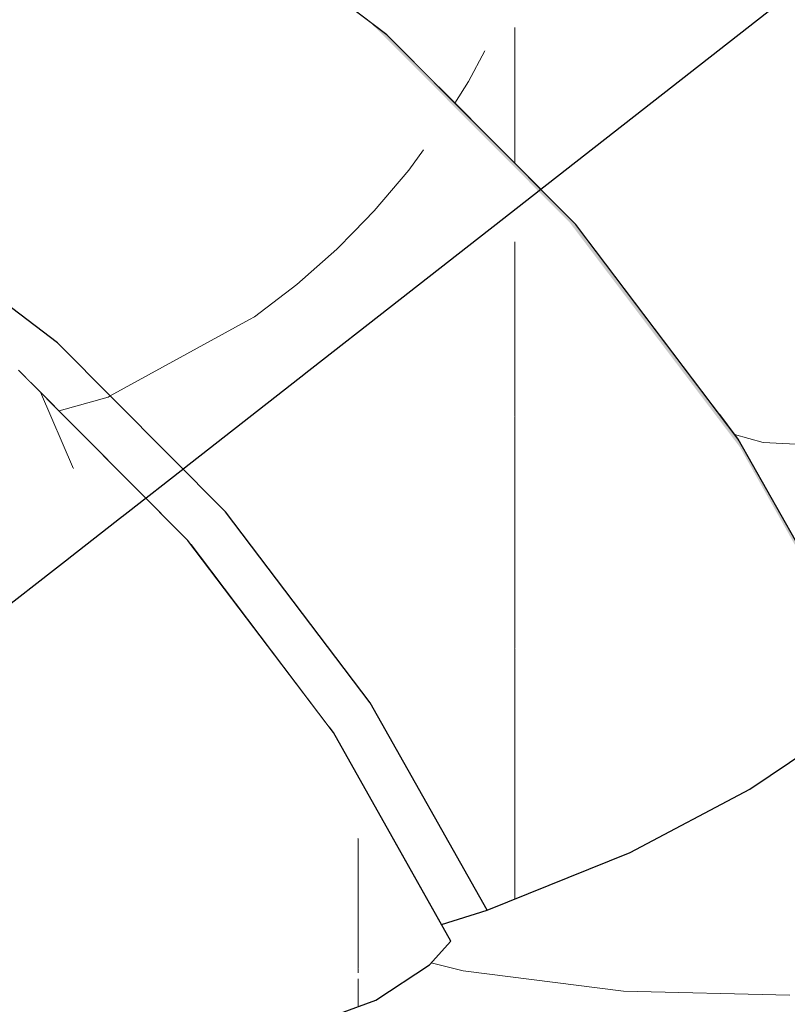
# Model space of a CAD drawing. Header units: millimetres. Extents: x -36478 to 31050, y -14815 to 11827.
# Tile 132 of 256: x -17347 to -17281, y 8492 to 8576. Entities that reach past the tile are written whole.
import ezdxf

# ---------------------------------------------------------------- set-up
doc = ezdxf.new("R2010")
doc.units = ezdxf.units.MM
doc.header["$MEASUREMENT"] = 0
doc.linetypes.add('Wipeout_Contour', pattern=[1000, 0, -1000])
for name, color, linetype in [('Nové_Konstrukce - krov', 7, 'Continuous'), ('Nové_Konstrukce - střechy a skořepiny', 7, 'Continuous'), ('Nové_Výplně - Povrchové', 7, 'Continuous')]:
    doc.layers.add(name, color=color, linetype=linetype)

# ---------------------------------------------------------------- blocks, each defined once
blk = doc.blocks.new('*X13')
at = {"layer": 'Nové_Výplně - Povrchové', "color": 21, "linetype": 'Continuous', "lineweight": 20, "true_color": 0xffaaaa}
for p, q in [((-17307.206, 8557.436), (-17295.393, 8555.917)), ((-17295.393, 8555.917), (-17281.214, 8555.598)), ((-17343.689, 8528.907), (-17343.689, 8472.156)), ((-17343.689, 8510.502), (-17367.225, 8510.502)), ((-17343.689, 8510.502), (-17341.865, 8508.607)), ((-17341.865, 8508.607), (-17339.743, 8506.778)), ((-17339.743, 8506.778), (-17337.336, 8505.022)), ((-17337.336, 8505.022), (-17334.655, 8503.351)), ((-17334.655, 8503.351), (-17331.714, 8501.772)), ((-17331.714, 8501.772), (-17328.529, 8500.294)), ((-17328.529, 8500.294), (-17325.117, 8498.924)), ((-17325.117, 8498.924), (-17321.496, 8497.67)), ((-17321.496, 8497.67), (-17309.052, 8494.568)), ((-17309.052, 8494.568), (-17295.393, 8492.813)), ((-17295.393, 8492.813), (-17281.214, 8492.493))]:
    blk.add_line(p, q, dxfattribs=at)
blk = doc.blocks.new('výplň_6_1', base_point=(0, 0))
at = {"layer": 'Nové_Výplně - Povrchové', "color": 21, "linetype": 'Continuous', "lineweight": 20, "true_color": 0xffaaaa}
blk.add_blockref('*X13', (0, 0), dxfattribs=at)
blk = doc.blocks.new('*X3833')
at = {"layer": 'Nové_Výplně - Povrchové', "color": 21, "linetype": 'Continuous', "lineweight": 20, "true_color": 0xffaaaa}
for p, q in [((-17209.231, 8602.671), (-17201.689, 8585.556)), ((-17240.923, 8566.027), (-17240.621, 8578.256)), ((-17240.516, 8578.338), (-17232.974, 8561.223)), ((-17219.61, 8578.56), (-17240.23, 8578.56)), ((-17210.683, 8578.56), (-17219.61, 8578.56)), ((-17244.342, 8555.31), (-17240.923, 8566.027)), ((-17249.797, 8548.139), (-17244.342, 8555.31)), ((-17259.665, 8541.388), (-17253.778, 8545.042)), ((-17270.787, 8538.892), (-17259.665, 8541.388)), ((-17285.929, 8540.285), (-17283.496, 8539.596)), ((-17283.496, 8539.596), (-17270.787, 8538.892))]:
    blk.add_line(p, q, dxfattribs=at)
blk = doc.blocks.new('výplň_1916_1', base_point=(0, 0))
at = {"color": 254, "linetype": 'Wipeout_Contour', "lineweight": 0, "ltscale": 96239.530601}
blk.add_wipeout([(-17159.979, 8640.977), (-17287.231, 8542.004), (-17285.627, 8539.886), (-17277.947, 8526.244), (-17150.981, 8624.995)], dxfattribs=at).dxf.layer = 'Nové_Výplně - Povrchové'
at = {"layer": 'Nové_Výplně - Povrchové', "color": 21, "linetype": 'Continuous', "lineweight": 20, "true_color": 0xffaaaa}
blk.add_blockref('*X3833', (0, 0), dxfattribs=at)
blk = doc.blocks.new('výplň_1920_1', base_point=(0, 0))
at = {"color": 254, "linetype": 'Wipeout_Contour', "lineweight": 0, "ltscale": 77023.667589}
blk.add_wipeout([(-17171.133, 8655.707), (-17298.384, 8556.734), (-17287.231, 8542.004), (-17159.979, 8640.977)], dxfattribs=at).dxf.layer = 'Nové_Výplně - Povrchové'
blk = doc.blocks.new('výplň_1923_1', base_point=(0, 0))
at = {"color": 254, "linetype": 'Wipeout_Contour', "lineweight": 0, "ltscale": 96483.041792}
blk.add_wipeout([(-17198.496, 8679.669), (-17324.852, 8581.392), (-17315.574, 8574.345), (-17311.162, 8569.913), (-17184.103, 8668.736)], dxfattribs=at).dxf.layer = 'Nové_Výplně - Povrchové'
blk = doc.blocks.new('*X3849')
at = {"layer": 'Nové_Výplně - Povrchové', "color": 21, "linetype": 'Continuous', "lineweight": 20, "true_color": 0xffaaaa}
for p, q in [((-17256.621, 8612.333), (-17256.621, 8589.216)), ((-17300.044, 8578.56), (-17280.639, 8578.56)), ((-17280.639, 8578.56), (-17270.322, 8578.56)), ((-17304.656, 8574.973), (-17304.656, 8563.378)), ((-17307.223, 8572.977), (-17308.602, 8570.357)), ((-17308.602, 8570.357), (-17309.757, 8568.502))]:
    blk.add_line(p, q, dxfattribs=at)
blk = doc.blocks.new('výplň_1924_1', base_point=(0, 0))
at = {"color": 254, "linetype": 'Wipeout_Contour', "lineweight": 0, "ltscale": 96391.559745}
blk.add_wipeout([(-17184.103, 8668.736), (-17311.162, 8569.913), (-17299.473, 8558.171), (-17298.384, 8556.734), (-17171.133, 8655.707)], dxfattribs=at).dxf.layer = 'Nové_Výplně - Povrchové'
at = {"layer": 'Nové_Výplně - Povrchové', "color": 21, "linetype": 'Continuous', "lineweight": 20, "true_color": 0xffaaaa}
blk.add_blockref('*X3849', (0, 0), dxfattribs=at)
blk = doc.blocks.new('výplň_1955_1', base_point=(0, 0))
at = {"color": 254, "linetype": 'Wipeout_Contour', "lineweight": 0, "ltscale": 96464.553618}
blk.add_wipeout([(-17316.97, 8517.405), (-17320.485, 8515.362), (-17320.11, 8514.866), (-17310.904, 8498.513), (-17307.025, 8499.739)], dxfattribs=at).dxf.layer = 'Nové_Výplně - Povrchové'
blk = doc.blocks.new('*X3913')
at = {"layer": 'Nové_Výplně - Povrchové', "linetype": 'Continuous', "lineweight": 20, "true_color": 0xffaaaa}
blk.add_hatch(color=21, dxfattribs=at).paths.add_polyline_path([(-17273.792, 8518.429), (-17274.457, 8520.045), (-17285.627, 8539.886), (-17285.482, 8539.193)])
blk = doc.blocks.new('výplň_1956_1', base_point=(0, 0))
at = {"color": 254, "linetype": 'Wipeout_Contour', "lineweight": 0, "ltscale": 77081.065398}
blk.add_wipeout([(-17273.792, 8518.429), (-17274.457, 8520.045), (-17285.627, 8539.886), (-17285.482, 8539.193)], dxfattribs=at).dxf.layer = 'Nové_Výplně - Povrchové'
at = {"layer": 'Nové_Výplně - Povrchové', "color": 21, "linetype": 'Continuous', "lineweight": 20, "true_color": 0xffaaaa}
blk.add_blockref('*X3913', (0, 0), dxfattribs=at)
blk = doc.blocks.new('výplň_1957_1', base_point=(0, 0))
at = {"color": 254, "linetype": 'Wipeout_Contour', "lineweight": 0, "ltscale": 77094.559288}
blk.add_wipeout([(-17284.634, 8510.043), (-17277.037, 8515.147), (-17288.911, 8536.239), (-17296.313, 8530.787)], dxfattribs=at).dxf.layer = 'Nové_Výplně - Povrchové'
blk = doc.blocks.new('výplň_1958_1', base_point=(0, 0))
at = {"color": 254, "linetype": 'Wipeout_Contour', "lineweight": 0, "ltscale": 77082.581339}
blk.add_wipeout([(-17277.037, 8515.147), (-17273.792, 8518.429), (-17285.482, 8539.193), (-17288.911, 8536.239)], dxfattribs=at).dxf.layer = 'Nové_Výplně - Povrchové'
blk = doc.blocks.new('*X3919')
at = {"layer": 'Nové_Výplně - Povrchové', "color": 21, "linetype": 'Continuous', "lineweight": 20, "true_color": 0xffaaaa}
blk.add_line((-17304.656, 8522.073), (-17304.656, 8500.692), dxfattribs=at)
blk = doc.blocks.new('výplň_1959_1', base_point=(0, 0))
at = {"color": 254, "linetype": 'Wipeout_Contour', "lineweight": 0, "ltscale": 77143.943394}
blk.add_wipeout([(-17316.97, 8517.405), (-17307.025, 8499.739), (-17294.842, 8504.64), (-17305.902, 8524.286)], dxfattribs=at).dxf.layer = 'Nové_Výplně - Povrchové'
at = {"layer": 'Nové_Výplně - Povrchové', "color": 21, "linetype": 'Continuous', "lineweight": 20, "true_color": 0xffaaaa}
blk.add_blockref('*X3919', (0, 0), dxfattribs=at)
blk = doc.blocks.new('*X3921')
at = {"layer": 'Nové_Výplně - Povrchové', "color": 21, "linetype": 'Continuous', "lineweight": 20, "true_color": 0xffaaaa}
blk.add_line((-17304.656, 8525.13), (-17304.656, 8522.073), dxfattribs=at)
blk = doc.blocks.new('výplň_1960_1', base_point=(0, 0))
at = {"color": 254, "linetype": 'Wipeout_Contour', "lineweight": 0, "ltscale": 77115.8151}
blk.add_wipeout([(-17294.842, 8504.64), (-17284.634, 8510.043), (-17296.313, 8530.787), (-17305.902, 8524.286)], dxfattribs=at).dxf.layer = 'Nové_Výplně - Povrchové'
at = {"layer": 'Nové_Výplně - Povrchové', "color": 21, "linetype": 'Continuous', "lineweight": 20, "true_color": 0xffaaaa}
blk.add_blockref('*X3921', (0, 0), dxfattribs=at)
blk = doc.blocks.new('*X3923')
at = {"layer": 'Nové_Výplně - Povrchové', "color": 21, "linetype": 'Continuous', "lineweight": 20, "true_color": 0xffaaaa}
blk.add_line((-17304.656, 8554.85), (-17304.656, 8541.805), dxfattribs=at)
blk = doc.blocks.new('výplň_1961_1', base_point=(0, 0))
at = {"color": 254, "linetype": 'Wipeout_Contour', "lineweight": 0, "ltscale": 77177.432824}
blk.add_wipeout([(-17310.789, 8549.904), (-17296.313, 8530.787), (-17288.911, 8536.239), (-17303.631, 8555.678)], dxfattribs=at).dxf.layer = 'Nové_Výplně - Povrchové'
at = {"layer": 'Nové_Výplně - Povrchové', "color": 21, "linetype": 'Continuous', "lineweight": 20, "true_color": 0xffaaaa}
blk.add_blockref('*X3923', (0, 0), dxfattribs=at)
blk = doc.blocks.new('*X3925')
at = {"layer": 'Nové_Výplně - Povrchové', "linetype": 'Continuous', "lineweight": 20, "true_color": 0xffaaaa}
blk.add_hatch(color=21, dxfattribs=at).paths.add_polyline_path([(-17315.574, 8574.345), (-17316.823, 8575.255), (-17299.972, 8558.329), (-17299.473, 8558.171)])
blk = doc.blocks.new('výplň_1962_1', base_point=(0, 0))
at = {"color": 254, "linetype": 'Wipeout_Contour', "lineweight": 0, "ltscale": 77247.761179}
blk.add_wipeout([(-17315.574, 8574.345), (-17316.823, 8575.255), (-17299.972, 8558.329), (-17299.473, 8558.171)], dxfattribs=at).dxf.layer = 'Nové_Výplně - Povrchové'
at = {"layer": 'Nové_Výplně - Povrchové', "color": 21, "linetype": 'Continuous', "lineweight": 20, "true_color": 0xffaaaa}
blk.add_blockref('*X3925', (0, 0), dxfattribs=at)
blk = doc.blocks.new('*X3927')
at = {"layer": 'Nové_Výplně - Povrchové', "linetype": 'Continuous', "lineweight": 20, "true_color": 0xffaaaa}
blk.add_hatch(color=21, dxfattribs=at).paths.add_polyline_path([(-17285.482, 8539.193), (-17285.627, 8539.886), (-17299.473, 8558.171), (-17299.972, 8558.329)])
blk = doc.blocks.new('výplň_1963_1', base_point=(0, 0))
at = {"color": 254, "linetype": 'Wipeout_Contour', "lineweight": 0, "ltscale": 77161.575717}
blk.add_wipeout([(-17285.482, 8539.193), (-17285.627, 8539.886), (-17299.473, 8558.171), (-17299.972, 8558.329)], dxfattribs=at).dxf.layer = 'Nové_Výplně - Povrchové'
at = {"layer": 'Nové_Výplně - Povrchové', "color": 21, "linetype": 'Continuous', "lineweight": 20, "true_color": 0xffaaaa}
blk.add_blockref('*X3927', (0, 0), dxfattribs=at)
blk = doc.blocks.new('*X3929')
at = {"layer": 'Nové_Výplně - Povrchové', "linetype": 'Continuous', "lineweight": 20, "true_color": 0xffaaaa}
blk.add_hatch(color=21, dxfattribs=at).paths.add_polyline_path([(-17315.574, 8574.345), (-17333.441, 8587.917), (-17335.521, 8589.458), (-17316.823, 8575.255)])
blk = doc.blocks.new('výplň_1964_1', base_point=(0, 0))
at = {"color": 254, "linetype": 'Wipeout_Contour', "lineweight": 0, "ltscale": 77337.071121}
blk.add_wipeout([(-17315.574, 8574.345), (-17333.441, 8587.917), (-17335.521, 8589.458), (-17316.823, 8575.255)], dxfattribs=at).dxf.layer = 'Nové_Výplně - Povrchové'
at = {"layer": 'Nové_Výplně - Povrchové', "color": 21, "linetype": 'Continuous', "lineweight": 20, "true_color": 0xffaaaa}
blk.add_blockref('*X3929', (0, 0), dxfattribs=at)
blk = doc.blocks.new('výplň_1965_1', base_point=(0, 0))
at = {"color": 254, "linetype": 'Wipeout_Contour', "lineweight": 0, "ltscale": 77165.511071}
blk.add_wipeout([(-17288.911, 8536.239), (-17285.482, 8539.193), (-17299.972, 8558.329), (-17303.631, 8555.678)], dxfattribs=at).dxf.layer = 'Nové_Výplně - Povrchové'
blk = doc.blocks.new('*X3933')
at = {"layer": 'Nové_Výplně - Povrchové', "color": 21, "linetype": 'Continuous', "lineweight": 20, "true_color": 0xffaaaa}
for p, q in [((-17336.674, 8588.869), (-17326.538, 8582.635)), ((-17336.026, 8589.2), (-17334.93, 8588.786)), ((-17334.93, 8588.786), (-17334.41, 8588.614)), ((-17339.104, 8587.626), (-17339.104, 8586.815))]:
    blk.add_line(p, q, dxfattribs=at)
blk = doc.blocks.new('výplň_1966_1', base_point=(0, 0))
at = {"color": 254, "linetype": 'Wipeout_Contour', "lineweight": 0, "ltscale": 77346.425482}
blk.add_wipeout([(-17316.823, 8575.255), (-17335.521, 8589.458), (-17339.742, 8587.3), (-17320.748, 8572.872)], dxfattribs=at).dxf.layer = 'Nové_Výplně - Povrchové'
at = {"layer": 'Nové_Výplně - Povrchové', "color": 21, "linetype": 'Continuous', "lineweight": 20, "true_color": 0xffaaaa}
blk.add_blockref('*X3933', (0, 0), dxfattribs=at)
blk = doc.blocks.new('výplň_1967_1', base_point=(0, 0))
at = {"color": 254, "linetype": 'Wipeout_Contour', "lineweight": 0, "ltscale": 77254.364771}
blk.add_wipeout([(-17299.972, 8558.329), (-17316.823, 8575.255), (-17320.748, 8572.872), (-17303.631, 8555.678)], dxfattribs=at).dxf.layer = 'Nové_Výplně - Povrchové'
blk = doc.blocks.new('výplň_1996_1', base_point=(0, 0))
at = {"color": 254, "linetype": 'Wipeout_Contour', "lineweight": 0, "ltscale": 77233.260638}
blk.add_wipeout([(-17329.299, 8533.686), (-17332.261, 8530.913), (-17320.485, 8515.362), (-17316.97, 8517.405)], dxfattribs=at).dxf.layer = 'Nové_Výplně - Povrchové'
blk = doc.blocks.new('*X3995')
at = {"layer": 'Nové_Výplně - Povrchové', "color": 21, "linetype": 'Continuous', "lineweight": 20, "true_color": 0xffaaaa}
blk.add_line((-17304.656, 8541.805), (-17304.656, 8525.13), dxfattribs=at)
blk = doc.blocks.new('výplň_1997_1', base_point=(0, 0))
at = {"color": 254, "linetype": 'Wipeout_Contour', "lineweight": 0, "ltscale": 77195.800081}
blk.add_wipeout([(-17305.902, 8524.286), (-17296.313, 8530.787), (-17310.789, 8549.904), (-17319.612, 8542.391)], dxfattribs=at).dxf.layer = 'Nové_Výplně - Povrchové'
at = {"layer": 'Nové_Výplně - Povrchové', "color": 21, "linetype": 'Continuous', "lineweight": 20, "true_color": 0xffaaaa}
blk.add_blockref('*X3995', (0, 0), dxfattribs=at)
blk = doc.blocks.new('výplň_1998_1', base_point=(0, 0))
at = {"color": 254, "linetype": 'Wipeout_Contour', "lineweight": 0, "ltscale": 77217.808233}
blk.add_wipeout([(-17316.97, 8517.405), (-17305.902, 8524.286), (-17319.612, 8542.391), (-17329.299, 8533.686)], dxfattribs=at).dxf.layer = 'Nové_Výplně - Povrchové'
blk = doc.blocks.new('*X3999')
at = {"layer": 'Nové_Výplně - Povrchové', "color": 21, "linetype": 'Continuous', "lineweight": 20, "true_color": 0xffaaaa}
for p, q in [((-17339.124, 8543.556), (-17339.293, 8543.463)), ((-17339.293, 8543.463), (-17343.491, 8542.275))]:
    blk.add_line(p, q, dxfattribs=at)
blk = doc.blocks.new('výplň_1999_1', base_point=(0, 0))
at = {"color": 254, "linetype": 'Wipeout_Contour', "lineweight": 0, "ltscale": 96624.924343}
blk.add_wipeout([(-17343.635, 8548.087), (-17345.923, 8544.717), (-17332.516, 8531.25), (-17332.261, 8530.913), (-17329.299, 8533.686)], dxfattribs=at).dxf.layer = 'Nové_Výplně - Povrchové'
at = {"layer": 'Nové_Výplně - Povrchové', "color": 21, "linetype": 'Continuous', "lineweight": 20, "true_color": 0xffaaaa}
blk.add_blockref('*X3999', (0, 0), dxfattribs=at)
blk = doc.blocks.new('výplň_2000_1', base_point=(0, 0))
at = {"color": 254, "linetype": 'Wipeout_Contour', "lineweight": 0, "ltscale": 96720.24755}
blk.add_wipeout([(-17359.545, 8560.171), (-17361.051, 8556.458), (-17346.943, 8545.742), (-17345.923, 8544.717), (-17343.635, 8548.087)], dxfattribs=at).dxf.layer = 'Nové_Výplně - Povrchové'
blk = doc.blocks.new('*X4003')
at = {"layer": 'Nové_Výplně - Povrchové', "color": 21, "linetype": 'Continuous', "lineweight": 20, "true_color": 0xffaaaa}
blk.add_line((-17327.258, 8550.072), (-17339.124, 8543.556), dxfattribs=at)
blk = doc.blocks.new('výplň_2001_1', base_point=(0, 0))
at = {"color": 254, "linetype": 'Wipeout_Contour', "lineweight": 0, "ltscale": 77296.966642}
blk.add_wipeout([(-17329.299, 8533.686), (-17319.612, 8542.391), (-17335.556, 8558.407), (-17343.635, 8548.087)], dxfattribs=at).dxf.layer = 'Nové_Výplně - Povrchové'
at = {"layer": 'Nové_Výplně - Povrchové', "color": 21, "linetype": 'Continuous', "lineweight": 20, "true_color": 0xffaaaa}
blk.add_blockref('*X4003', (0, 0), dxfattribs=at)
blk = doc.blocks.new('*X4005')
at = {"layer": 'Nové_Výplně - Povrchové', "color": 21, "linetype": 'Continuous', "lineweight": 20, "true_color": 0xffaaaa}
for p, q in [((-17312.44, 8564.526), (-17313.69, 8562.809)), ((-17313.69, 8562.809), (-17316.631, 8559.331)), ((-17316.631, 8559.331), (-17318.387, 8557.536)), ((-17304.656, 8556.708), (-17304.656, 8554.85))]:
    blk.add_line(p, q, dxfattribs=at)
blk = doc.blocks.new('výplň_2002_1', base_point=(0, 0))
at = {"color": 254, "linetype": 'Wipeout_Contour', "lineweight": 0, "ltscale": 77266.231678}
blk.add_wipeout([(-17310.789, 8549.904), (-17303.631, 8555.678), (-17320.748, 8572.872), (-17327.623, 8566.814)], dxfattribs=at).dxf.layer = 'Nové_Výplně - Povrchové'
at = {"layer": 'Nové_Výplně - Povrchové', "color": 21, "linetype": 'Continuous', "lineweight": 20, "true_color": 0xffaaaa}
blk.add_blockref('*X4005', (0, 0), dxfattribs=at)
blk = doc.blocks.new('*X4007')
at = {"layer": 'Nové_Výplně - Povrchové', "color": 21, "linetype": 'Continuous', "lineweight": 20, "true_color": 0xffaaaa}
for p, q in [((-17318.387, 8557.536), (-17319.816, 8556.075)), ((-17319.816, 8556.075), (-17323.228, 8553.058)), ((-17323.228, 8553.058), (-17326.849, 8550.296)), ((-17326.849, 8550.296), (-17327.258, 8550.072))]:
    blk.add_line(p, q, dxfattribs=at)
blk = doc.blocks.new('výplň_2003_1', base_point=(0, 0))
at = {"color": 254, "linetype": 'Wipeout_Contour', "lineweight": 0, "ltscale": 77281.510611}
blk.add_wipeout([(-17319.612, 8542.391), (-17310.789, 8549.904), (-17327.623, 8566.814), (-17335.556, 8558.407)], dxfattribs=at).dxf.layer = 'Nové_Výplně - Povrchové'
at = {"layer": 'Nové_Výplně - Povrchové', "color": 21, "linetype": 'Continuous', "lineweight": 20, "true_color": 0xffaaaa}
blk.add_blockref('*X4007', (0, 0), dxfattribs=at)
blk = doc.blocks.new('výplň_2004_1', base_point=(0, 0))
at = {"color": 254, "linetype": 'Wipeout_Contour', "lineweight": 0, "ltscale": 77378.999335}
blk.add_wipeout([(-17353.248, 8571.845), (-17359.545, 8560.171), (-17343.635, 8548.087), (-17335.556, 8558.407)], dxfattribs=at).dxf.layer = 'Nové_Výplně - Povrchové'
blk = doc.blocks.new('výplň_2008_1', base_point=(0, 0))
at = {"color": 254, "linetype": 'Wipeout_Contour', "lineweight": 0, "ltscale": 77358.240451}
blk.add_wipeout([(-17327.623, 8566.814), (-17320.748, 8572.872), (-17339.742, 8587.3), (-17346.304, 8581.003)], dxfattribs=at).dxf.layer = 'Nové_Výplně - Povrchové'
blk = doc.blocks.new('výplň_2009_1', base_point=(0, 0))
at = {"color": 254, "linetype": 'Wipeout_Contour', "lineweight": 0, "ltscale": 77370.326159}
blk.add_wipeout([(-17335.556, 8558.407), (-17327.623, 8566.814), (-17346.304, 8581.003), (-17353.248, 8571.845)], dxfattribs=at).dxf.layer = 'Nové_Výplně - Povrchové'
blk = doc.blocks.new('výplň_2012_1', base_point=(0, 0))
at = {"color": 254, "linetype": 'Wipeout_Contour', "lineweight": 0, "ltscale": 77459.536675}
blk.add_wipeout([(-17366.263, 8592.041), (-17372.151, 8582.298), (-17353.248, 8571.845), (-17346.304, 8581.003)], dxfattribs=at).dxf.layer = 'Nové_Výplně - Povrchové'
blk = doc.blocks.new('výplň_2019_1', base_point=(0, 0))
at = {"color": 254, "linetype": 'Wipeout_Contour', "lineweight": 0, "ltscale": 77209.940112}
blk.add_wipeout([(-17329.323, 8486.285), (-17326.693, 8488.331), (-17335.69, 8504.313), (-17338.321, 8502.268)], dxfattribs=at).dxf.layer = 'Nové_Výplně - Povrchové'
blk = doc.blocks.new('*X4041')
at = {"layer": 'Nové_Výplně - Povrchové', "color": 21, "linetype": 'Continuous', "lineweight": 20, "true_color": 0xffaaaa}
for p, q in [((-17317.997, 8494.747), (-17317.997, 8494.385)), ((-17317.997, 8493.885), (-17317.997, 8491.51))]:
    blk.add_line(p, q, dxfattribs=at)
blk = doc.blocks.new('výplň_2020_1', base_point=(0, 0))
at = {"color": 254, "linetype": 'Wipeout_Contour', "lineweight": 0, "ltscale": 77193.614807}
blk.add_wipeout([(-17326.509, 8509.866), (-17335.69, 8504.313), (-17326.693, 8488.331), (-17316.486, 8492.063)], dxfattribs=at).dxf.layer = 'Nové_Výplně - Povrchové'
at = {"layer": 'Nové_Výplně - Povrchové', "color": 21, "linetype": 'Continuous', "lineweight": 20, "true_color": 0xffaaaa}
blk.add_blockref('*X4041', (0, 0), dxfattribs=at)
blk = doc.blocks.new('*X4043')
at = {"layer": 'Nové_Výplně - Povrchové', "color": 21, "linetype": 'Continuous', "lineweight": 20, "true_color": 0xffaaaa}
blk.add_line((-17317.997, 8505.87), (-17317.997, 8494.747), dxfattribs=at)
blk = doc.blocks.new('výplň_2021_1', base_point=(0, 0))
at = {"color": 254, "linetype": 'Wipeout_Contour', "lineweight": 0, "ltscale": 77175.037023}
blk.add_wipeout([(-17316.486, 8492.063), (-17311.916, 8495.067), (-17322.073, 8513.109), (-17326.509, 8509.866)], dxfattribs=at).dxf.layer = 'Nové_Výplně - Povrchové'
at = {"layer": 'Nové_Výplně - Povrchové', "color": 21, "linetype": 'Continuous', "lineweight": 20, "true_color": 0xffaaaa}
blk.add_blockref('*X4043', (0, 0), dxfattribs=at)
blk = doc.blocks.new('výplň_2022_1', base_point=(0, 0))
at = {"color": 254, "linetype": 'Wipeout_Contour', "lineweight": 0, "ltscale": 77168.009496}
blk.add_wipeout([(-17311.916, 8495.067), (-17310.101, 8497.088), (-17320.11, 8514.866), (-17322.073, 8513.109)], dxfattribs=at).dxf.layer = 'Nové_Výplně - Povrchové'
blk = doc.blocks.new('výplň_2023_1', base_point=(0, 0))
at = {"color": 254, "linetype": 'Wipeout_Contour', "lineweight": 0, "ltscale": 77238.900869}
blk.add_wipeout([(-17332.516, 8531.25), (-17334.663, 8529.736), (-17322.073, 8513.109), (-17320.11, 8514.866)], dxfattribs=at).dxf.layer = 'Nové_Výplně - Povrchové'
blk = doc.blocks.new('výplň_2037_1', base_point=(0, 0))
at = {"color": 254, "linetype": 'Wipeout_Contour', "lineweight": 0, "ltscale": 96734.240161}
blk.add_wipeout([(-17465.572, 8403.295), (-17463.968, 8401.176), (-17456.288, 8387.535), (-17329.323, 8486.285), (-17338.321, 8502.268)], dxfattribs=at).dxf.layer = 'Nové_Výplně - Povrchové'
blk = doc.blocks.new('výplň_2038_1', base_point=(0, 0))
at = {"color": 254, "linetype": 'Wipeout_Contour', "lineweight": 0, "ltscale": 77245.970008}
blk.add_wipeout([(-17326.509, 8509.866), (-17322.073, 8513.109), (-17334.663, 8529.736), (-17338.933, 8526.274)], dxfattribs=at).dxf.layer = 'Nové_Výplně - Povrchové'
blk = doc.blocks.new('výplň_2039_1', base_point=(0, 0))
at = {"color": 254, "linetype": 'Wipeout_Contour', "lineweight": 0, "ltscale": 77273.171426}
blk.add_wipeout([(-17335.69, 8504.313), (-17346.844, 8519.043), (-17349.474, 8516.997), (-17338.321, 8502.268)], dxfattribs=at).dxf.layer = 'Nové_Výplně - Povrchové'
blk = doc.blocks.new('výplň_2040_1', base_point=(0, 0))
at = {"color": 254, "linetype": 'Wipeout_Contour', "lineweight": 0, "ltscale": 77260.455708}
blk.add_wipeout([(-17335.69, 8504.313), (-17326.509, 8509.866), (-17338.933, 8526.274), (-17346.844, 8519.043)], dxfattribs=at).dxf.layer = 'Nové_Výplně - Povrchové'
blk = doc.blocks.new('výplň_2041_1', base_point=(0, 0))
at = {"color": 254, "linetype": 'Wipeout_Contour', "lineweight": 0, "ltscale": 77418.466795}
blk.add_wipeout([(-17476.726, 8418.024), (-17465.572, 8403.295), (-17338.321, 8502.268), (-17349.474, 8516.997)], dxfattribs=at).dxf.layer = 'Nové_Výplně - Povrchové'
blk = doc.blocks.new('*X4097')
at = {"layer": 'Nové_Výplně - Povrchové', "color": 21, "linetype": 'Continuous', "lineweight": 20, "true_color": 0xffaaaa}
blk.add_line((-17342.252, 8537.359), (-17345.078, 8543.869), dxfattribs=at)
blk = doc.blocks.new('výplň_2048_1', base_point=(0, 0))
at = {"color": 254, "linetype": 'Wipeout_Contour', "lineweight": 0, "ltscale": 77314.877911}
blk.add_wipeout([(-17334.663, 8529.736), (-17332.516, 8531.25), (-17346.943, 8545.742), (-17349.304, 8544.443)], dxfattribs=at).dxf.layer = 'Nové_Výplně - Povrchové'
at = {"layer": 'Nové_Výplně - Povrchové', "color": 21, "linetype": 'Continuous', "lineweight": 20, "true_color": 0xffaaaa}
blk.add_blockref('*X4097', (0, 0), dxfattribs=at)
blk = doc.blocks.new('výplň_2049_1', base_point=(0, 0))
at = {"color": 254, "linetype": 'Wipeout_Contour', "lineweight": 0, "ltscale": 77332.098691}
blk.add_wipeout([(-17346.844, 8519.043), (-17338.933, 8526.274), (-17353.381, 8540.787), (-17359.814, 8532.072)], dxfattribs=at).dxf.layer = 'Nové_Výplně - Povrchové'
blk = doc.blocks.new('výplň_2050_1', base_point=(0, 0))
at = {"color": 254, "linetype": 'Wipeout_Contour', "lineweight": 0, "ltscale": 77321.994518}
blk.add_wipeout([(-17338.933, 8526.274), (-17334.663, 8529.736), (-17349.304, 8544.443), (-17353.381, 8540.787)], dxfattribs=at).dxf.layer = 'Nové_Výplně - Povrchové'

msp = doc.modelspace()

# ---------------------------------------------------------------- block references
at = {"layer": 'Nové_Výplně - Povrchové', "color": 21, "linetype": 'Continuous', "lineweight": 20, "true_color": 0xffaaaa}
msp.add_blockref('výplň_6_1', (0, 0), dxfattribs=at)

# ---------------------------------------------------------------- next in the draw order: block references
for name in ['výplň_1916_1', 'výplň_1955_1', 'výplň_2019_1']:
    msp.add_blockref(name, (0, 0), dxfattribs=at)

# ---------------------------------------------------------------- next in the draw order: block references
for name in ['výplň_1920_1', 'výplň_1956_1']:
    msp.add_blockref(name, (0, 0), dxfattribs=at)

# ---------------------------------------------------------------- next in the draw order: block references
for name in ['výplň_1923_1', 'výplň_1957_1']:
    msp.add_blockref(name, (0, 0), dxfattribs=at)

# ---------------------------------------------------------------- next in the draw order: block references
for name in ['výplň_1924_1', 'výplň_1958_1', 'výplň_1959_1']:
    msp.add_blockref(name, (0, 0), dxfattribs=at)

# ---------------------------------------------------------------- next in the draw order: block references
for name in ['výplň_1962_1', 'výplň_1996_1', 'výplň_1960_1', 'výplň_2020_1']:
    msp.add_blockref(name, (0, 0), dxfattribs=at)

# ---------------------------------------------------------------- next in the draw order: linework, layer by layer
at = {"layer": 'Nové_Konstrukce - krov', "color": 1, "linetype": 'Continuous', "lineweight": 25}
for p, q in [((-17284.634, 8510.043), (-17277.037, 8515.147)), ((-17294.842, 8504.64), (-17284.634, 8510.043)), ((-17307.025, 8499.739), (-17294.842, 8504.64))]:
    msp.add_line(p, q, dxfattribs=at)

# ---------------------------------------------------------------- next in the draw order: block references
at = {"layer": 'Nové_Výplně - Povrchové', "color": 21, "linetype": 'Continuous', "lineweight": 20, "true_color": 0xffaaaa}
for name in ['výplň_1964_1', 'výplň_1961_1', 'výplň_2021_1', 'výplň_2037_1']:
    msp.add_blockref(name, (0, 0), dxfattribs=at)

# ---------------------------------------------------------------- next in the draw order: linework, layer by layer
at = {"layer": 'Nové_Konstrukce - krov', "color": 1, "linetype": 'Continuous', "lineweight": 25}
msp.add_line((-17326.693, 8488.331), (-17316.486, 8492.063), dxfattribs=at)

# ---------------------------------------------------------------- next in the draw order: block references
at = {"layer": 'Nové_Výplně - Povrchové', "color": 21, "linetype": 'Continuous', "lineweight": 20, "true_color": 0xffaaaa}
for name in ['výplň_1966_1', 'výplň_1963_1', 'výplň_2022_1']:
    msp.add_blockref(name, (0, 0), dxfattribs=at)

# ---------------------------------------------------------------- next in the draw order: linework, layer by layer
at = {"layer": 'Nové_Konstrukce - krov', "color": 1, "linetype": 'Continuous', "lineweight": 25}
for p, q in [((-17310.904, 8498.513), (-17307.025, 8499.739)), ((-17311.916, 8495.067), (-17310.101, 8497.088)), ((-17316.486, 8492.063), (-17311.916, 8495.067))]:
    msp.add_line(p, q, dxfattribs=at)

# ---------------------------------------------------------------- next in the draw order: block references
at = {"layer": 'Nové_Výplně - Povrchové', "color": 21, "linetype": 'Continuous', "lineweight": 20, "true_color": 0xffaaaa}
msp.add_blockref('výplň_1965_1', (0, 0), dxfattribs=at)

# ---------------------------------------------------------------- next in the draw order: linework, layer by layer
at = {"layer": 'Nové_Konstrukce - krov', "color": 1, "linetype": 'Continuous', "lineweight": 25}
msp.add_line((-17274.457, 8520.045), (-17285.627, 8539.886), dxfattribs=at)

# ---------------------------------------------------------------- next in the draw order: block references
at = {"layer": 'Nové_Výplně - Povrchové', "color": 21, "linetype": 'Continuous', "lineweight": 20, "true_color": 0xffaaaa}
for name in ['výplň_1967_1', 'výplň_1997_1']:
    msp.add_blockref(name, (0, 0), dxfattribs=at)

# ---------------------------------------------------------------- next in the draw order: linework, layer by layer
at = {"layer": 'Nové_Konstrukce - krov', "color": 1, "linetype": 'Continuous', "lineweight": 25}
msp.add_line((-17285.627, 8539.886), (-17299.473, 8558.171), dxfattribs=at)

# ---------------------------------------------------------------- next in the draw order: block references
at = {"layer": 'Nové_Výplně - Povrchové', "color": 21, "linetype": 'Continuous', "lineweight": 20, "true_color": 0xffaaaa}
msp.add_blockref('výplň_1998_1', (0, 0), dxfattribs=at)

# ---------------------------------------------------------------- next in the draw order: linework, layer by layer
at = {"layer": 'Nové_Konstrukce - krov', "color": 1, "linetype": 'Continuous', "lineweight": 25}
msp.add_line((-17307.025, 8499.739), (-17316.97, 8517.405), dxfattribs=at)

# ---------------------------------------------------------------- next in the draw order: block references
at = {"layer": 'Nové_Výplně - Povrchové', "color": 21, "linetype": 'Continuous', "lineweight": 20, "true_color": 0xffaaaa}
msp.add_blockref('výplň_1999_1', (0, 0), dxfattribs=at)

# ---------------------------------------------------------------- next in the draw order: block references
for name in ['výplň_2000_1', 'výplň_2023_1']:
    msp.add_blockref(name, (0, 0), dxfattribs=at)

# ---------------------------------------------------------------- next in the draw order: linework, layer by layer
at = {"layer": 'Nové_Konstrukce - krov', "color": 1, "linetype": 'Continuous', "lineweight": 25}
msp.add_line((-17310.101, 8497.088), (-17320.11, 8514.866), dxfattribs=at)

# ---------------------------------------------------------------- next in the draw order: block references
at = {"layer": 'Nové_Výplně - Povrchové', "color": 21, "linetype": 'Continuous', "lineweight": 20, "true_color": 0xffaaaa}
for name in ['výplň_2001_1', 'výplň_2038_1']:
    msp.add_blockref(name, (0, 0), dxfattribs=at)

# ---------------------------------------------------------------- next in the draw order: block references
for name in ['výplň_2002_1', 'výplň_2039_1']:
    msp.add_blockref(name, (0, 0), dxfattribs=at)

# ---------------------------------------------------------------- next in the draw order: block references
for name in ['výplň_2003_1', 'výplň_2040_1']:
    msp.add_blockref(name, (0, 0), dxfattribs=at)

# ---------------------------------------------------------------- next in the draw order: linework, layer by layer
at = {"layer": 'Nové_Konstrukce - krov', "color": 1, "linetype": 'Continuous', "lineweight": 25}
for p, q in [((-17299.473, 8558.171), (-17315.574, 8574.345)), ((-17316.97, 8517.405), (-17329.299, 8533.686))]:
    msp.add_line(p, q, dxfattribs=at)

# ---------------------------------------------------------------- next in the draw order: block references
at = {"layer": 'Nové_Výplně - Povrchové', "color": 21, "linetype": 'Continuous', "lineweight": 20, "true_color": 0xffaaaa}
for name in ['výplň_2004_1', 'výplň_2048_1', 'výplň_2041_1']:
    msp.add_blockref(name, (0, 0), dxfattribs=at)

# ---------------------------------------------------------------- next in the draw order: linework, layer by layer
at = {"layer": 'Nové_Konstrukce - krov', "color": 1, "linetype": 'Continuous', "lineweight": 25}
msp.add_line((-17320.11, 8514.866), (-17332.516, 8531.25), dxfattribs=at)

# ---------------------------------------------------------------- next in the draw order: block references
at = {"layer": 'Nové_Výplně - Povrchové', "color": 21, "linetype": 'Continuous', "lineweight": 20, "true_color": 0xffaaaa}
for name in ['výplň_2008_1', 'výplň_2049_1']:
    msp.add_blockref(name, (0, 0), dxfattribs=at)

# ---------------------------------------------------------------- next in the draw order: block references
for name in ['výplň_2009_1', 'výplň_2050_1']:
    msp.add_blockref(name, (0, 0), dxfattribs=at)

# ---------------------------------------------------------------- next in the draw order: linework, layer by layer
at = {"layer": 'Nové_Konstrukce - krov', "color": 1, "linetype": 'Continuous', "lineweight": 25}
for p, q in [((-17315.574, 8574.345), (-17333.441, 8587.917)), ((-17343.635, 8548.087), (-17359.545, 8560.171)), ((-17329.299, 8533.686), (-17343.635, 8548.087)), ((-17332.516, 8531.25), (-17346.943, 8545.742))]:
    msp.add_line(p, q, dxfattribs=at)

# ---------------------------------------------------------------- next in the draw order: block references
at = {"layer": 'Nové_Výplně - Povrchové', "color": 21, "linetype": 'Continuous', "lineweight": 20, "true_color": 0xffaaaa}
msp.add_blockref('výplň_2012_1', (0, 0), dxfattribs=at)

# ---------------------------------------------------------------- next in the draw order: linework, layer by layer
at = {"layer": 'Nové_Konstrukce - střechy a skořepiny', "color": 1, "linetype": 'Continuous', "lineweight": 25}
msp.add_line((-14406.177, 10825.99), (-19182.706, 7090.827), dxfattribs=at)

doc.saveas('drawing.dxf')
